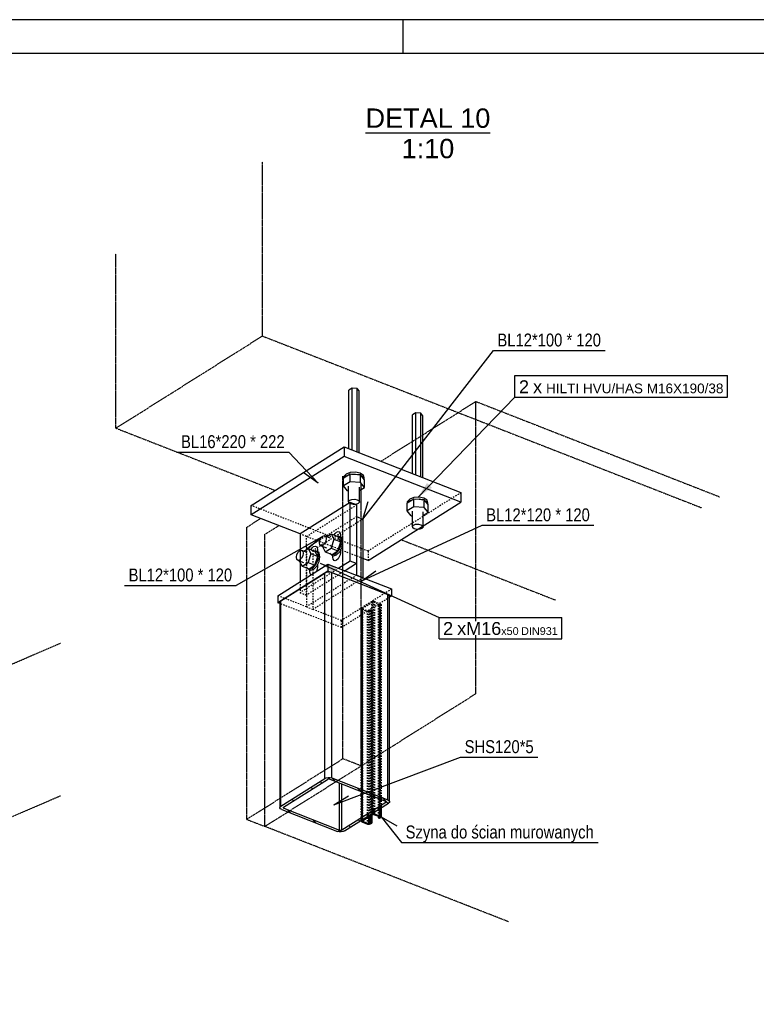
# Model space of a CAD drawing. Header units: millimetres. Extents: x 0 to 5940, y 0 to 2970.
# Tile 10 of 11: x 3273 to 4363, y 1513 to 2970. Entities that reach past the tile are written whole.
import ezdxf

# ---------------------------------------------------------------- set-up
doc = ezdxf.new("R2010")
doc.units = ezdxf.units.MM
doc.linetypes.add('DXK_LINE_DOT2', pattern=[3.9198, 1.9599, -1.9599])
doc.linetypes.add('DXK_LINE_DOT4', pattern=[0.9408, 0.4704, -0.4704])
doc.styles.add('Arial', font='ARIAL.TTF', dxfattribs={"height": 0.2})
doc.styles.add('Arial Narrow', font='ARIALN.TTF', dxfattribs={"height": 0.2})

# ---------------------------------------------------------------- blocks, each defined once
blk = doc.blocks.new('Unknown-2590450-1268')
at = {"color": 7, "linetype": 'Continuous'}
for p, q in [((5940, 2970), (0, 2970)), ((3840, 2920), (3840, 2970)), ((5890, 2920), (50, 2920))]:
    blk.add_line(p, q, dxfattribs=at)
blk = doc.blocks.new('Unknown-2590450-15 - 4374')
at = {"color": 96, "linetype": 'Continuous'}
blk.add_line((3784.4, 2802.5), (3968.9, 2802.5), dxfattribs=at)
at = {"color": 0, "linetype": 'Continuous'}
for points in [[(3968.9, 2810), (3968.9, 2840), (3784.4, 2840), (3784.4, 2810)], [(3915.6, 2765), (3915.6, 2795), (3837.8, 2795), (3837.8, 2765)]]:
    blk.add_wipeout(points, dxfattribs=at)
at = {"color": 7, "linetype": 'Continuous', "style": 'Arial'}
for s, p in [('DETAL 10', (3784.4, 2810)), ('1:10', (3837.8, 2765))]:
    blk.add_text(s, height=28.65, dxfattribs=at).set_placement(p)
blk = doc.blocks.new('Part-2590450-3757 - 3756')
at = {"color": 4, "linetype": 'DXK_LINE_DOT4'}
for p, q in [((2745.2, 2123.6), (3003.7, 2235.2)), ((2288.2, 1926.5), (2595.4, 2059))]:
    blk.add_line(p, q, dxfattribs=at)
at = {"color": 6, "linetype": 'DXK_LINE_DOT4'}
for p, q in [((2617.3, 1738.6), (3332.9, 2047.3)), ((2288.2, 1926.5), (2288.2, 1700.8)), ((2288.2, 1926.5), (2617.3, 1738.6)), ((2617.3, 1512.9), (3332.9, 1821.5)), ((2288.2, 1700.8), (2617.3, 1512.9))]:
    blk.add_line(p, q, dxfattribs=at)
blk = doc.blocks.new('Part-2590450-4726 - 4374')
at = {"linetype": 'Continuous'}
h = blk.add_hatch(dxfattribs=at)
h.set_pattern_fill('', color=8, angle=90, style=0, pattern_type=0)
h.set_pattern_definition([(135, (3734.63, 1847.818), (-45.193, 4e-15), [63.912, 0]), (135, (3734.63, 1870.414), (-45.193, 4e-15), [31.957, -31.955]), (135, (3704.705, 1900.645), (-45.1927, 4e-15), [9.3845, -54.5275])])
h.paths.add_polyline_path([(3817.1, 1815.6), (3734.6, 1847.8), (3732, 1848.5), (3729.1, 1848.6), (3726.3, 1848.1), (3724.1, 1847.2), (3659.1, 1806.3), (3657.8, 1805), (3657.5, 1803.5), (3658.4, 1802.2), (3660.3, 1801.1), (3742.8, 1768.8), (3745.4, 1768.1), (3748.3, 1768), (3751.1, 1768.5), (3753.3, 1769.4), (3818.3, 1810.3), (3819.7, 1811.6), (3819.9, 1813.1), (3819, 1814.5)])
h.paths.add_polyline_path([(3814.9, 1812.3), (3814.4, 1811.9), (3749.4, 1771), (3748.7, 1770.6), (3747.7, 1770.5), (3746.8, 1770.5), (3745.9, 1770.7), (3663.4, 1803), (3662.8, 1803.4), (3662.5, 1803.8), (3662.6, 1804.3), (3663, 1804.7), (3728, 1845.7), (3728.8, 1846), (3729.7, 1846.1), (3730.7, 1846.1), (3731.5, 1845.9), (3814, 1813.6), (3814.6, 1813.2), (3814.9, 1812.8)])
at = {"color": 5, "linetype": 'Continuous'}
for p, q in [((3659.1, 2110.2), (3724.1, 2151.1)), ((3726.3, 2152), (3724.1, 2151.1)), ((3724.1, 1847.2), (3724.1, 2151.1)), ((3729.1, 2152.5), (3726.3, 2152)), ((3732, 2152.3), (3729.1, 2152.5)), ((3734.6, 2151.7), (3732, 2152.3)), ((3734.6, 1847.8), (3734.6, 2151.7)), ((3734.6, 2151.7), (3817.1, 2119.4)), ((3819, 2118.3), (3817.1, 2119.4)), ((3817.1, 1815.6), (3817.1, 2119.4)), ((3819.9, 2116.9), (3819, 2118.3)), ((3819.9, 1813.1), (3819.9, 2116.9)), ((3657.8, 2108.9), (3657.5, 2107.4)), ((3657.5, 2107.4), (3657.5, 1803.5)), ((3659.1, 2110.2), (3657.8, 2108.9)), ((3659.1, 1806.3), (3659.1, 2110.2)), ((3745.9, 1770.7), (3745.9, 1840.3)), ((3749.4, 1771), (3749.4, 1838.9)), ((3814.4, 1811.9), (3814.4, 1813.4)), ((3663.4, 1803), (3663.4, 1805))]:
    blk.add_line(p, q, dxfattribs=at)
at = {"color": 6, "linetype": 'Continuous'}
for p, q in [((3659.1, 1806.3), (3724.1, 1847.2)), ((3663, 1804.7), (3728, 1845.7)), ((3724.1, 1847.2), (3726.3, 1848.1)), ((3726.3, 1848.1), (3729.1, 1848.6)), ((3728.8, 1846), (3728, 1845.7)), ((3729.7, 1846.1), (3728.8, 1846)), ((3729.1, 1848.6), (3732, 1848.5)), ((3730.7, 1846.1), (3729.7, 1846.1)), ((3731.5, 1845.9), (3730.7, 1846.1)), ((3731.5, 1845.9), (3814, 1813.6)), ((3732, 1848.5), (3734.6, 1847.8)), ((3734.6, 1847.8), (3817.1, 1815.6)), ((3749.4, 1771), (3814.4, 1811.9)), ((3753.3, 1769.4), (3818.3, 1810.3)), ((3814.6, 1813.2), (3814, 1813.6)), ((3814.4, 1811.9), (3814.9, 1812.3)), ((3814.9, 1812.8), (3814.6, 1813.2)), ((3814.9, 1812.3), (3814.9, 1812.8)), ((3817.1, 1815.6), (3819, 1814.5)), ((3819.7, 1811.6), (3818.3, 1810.3)), ((3819, 1814.5), (3819.9, 1813.1)), ((3819.9, 1813.1), (3819.7, 1811.6)), ((3657.5, 1803.5), (3657.8, 1805)), ((3658.4, 1802.2), (3657.5, 1803.5)), ((3657.8, 1805), (3659.1, 1806.3)), ((3660.3, 1801.1), (3658.4, 1802.2)), ((3660.3, 1801.1), (3742.8, 1768.8)), ((3662.6, 1804.3), (3662.5, 1803.8)), ((3662.5, 1803.8), (3662.8, 1803.4)), ((3663, 1804.7), (3662.6, 1804.3)), ((3662.8, 1803.4), (3663.4, 1803)), ((3663.4, 1803), (3745.9, 1770.7)), ((3745.4, 1768.1), (3742.8, 1768.8)), ((3748.3, 1768), (3745.4, 1768.1)), ((3745.9, 1770.7), (3746.8, 1770.5)), ((3746.8, 1770.5), (3747.7, 1770.5)), ((3747.7, 1770.5), (3748.7, 1770.6)), ((3751.1, 1768.5), (3748.3, 1768)), ((3748.7, 1770.6), (3749.4, 1771)), ((3753.3, 1769.4), (3751.1, 1768.5))]:
    blk.add_line(p, q, dxfattribs=at)
blk = doc.blocks.new('Part-2590450-4952 - 4374')
at = {"color": 8, "linetype": 'DXK_LINE_DOT2'}
for p, q in [((3696.9, 2187.9), (3771.1, 2234.6)), ((3780.6, 2231), (3706.3, 2184.2)), ((3706.3, 2184.2), (3696.9, 2187.9)), ((3696.9, 2187.9), (3696.9, 2101.1)), ((3706.3, 2184.2), (3706.3, 2097.4)), ((3771.1, 2147.8), (3696.9, 2101.1)), ((3706.3, 2097.4), (3780.6, 2144.1)), ((3696.9, 2101.1), (3706.3, 2097.4))]:
    blk.add_line(p, q, dxfattribs=at)
at = {"color": 5, "linetype": 'Continuous'}
for p, q in [((3771.1, 2234.6), (3780.6, 2231)), ((3771.1, 2234.6), (3771.1, 2147.8)), ((3780.6, 2231), (3780.6, 2144.1)), ((3780.6, 2144.1), (3771.1, 2147.8))]:
    blk.add_line(p, q, dxfattribs=at)
blk = doc.blocks.new('Part-2590450-4936 - 4374')
at = {"color": 5, "linetype": 'Continuous'}
for p, q in [((3615.2, 2251.1), (3752.7, 2337.7)), ((3752.7, 2337.7), (3925.5, 2270.1)), ((3752.7, 2337.7), (3752.7, 2323.8)), ((3752.7, 2323.8), (3615.2, 2237.2)), ((3925.5, 2256.2), (3752.7, 2323.8)), ((3925.5, 2270.1), (3925.5, 2256.2)), ((3615.2, 2237.2), (3615.2, 2251.1)), ((3788, 2169.6), (3925.5, 2256.2)), ((3687.4, 2208.9), (3615.2, 2237.2)), ((3788, 2169.6), (3780.6, 2172.5))]:
    blk.add_line(p, q, dxfattribs=at)
at = {"color": 8, "linetype": 'DXK_LINE_DOT2'}
for p, q in [((3925.5, 2270.1), (3788, 2183.5)), ((3788, 2183.5), (3615.2, 2251.1)), ((3780.6, 2172.5), (3687.4, 2208.9)), ((3788, 2183.5), (3788, 2169.6))]:
    blk.add_line(p, q, dxfattribs=at)
blk = doc.blocks.new('Bolt-2590450-4937 - 4374')
at = {"color": 7, "linetype": 'Continuous'}
for p, q in [((3764.4, 2424.9), (3759.6, 2421.9)), ((3759.6, 2335), (3759.6, 2421.9)), ((3764.4, 2333.1), (3764.4, 2424.9)), ((3772, 2424.3), (3764.4, 2424.9)), ((3772, 2330.1), (3772, 2424.3)), ((3774.9, 2420.8), (3772, 2424.3)), ((3774.9, 2329), (3774.9, 2420.8)), ((3858.6, 2388), (3853.8, 2385)), ((3853.8, 2298.1), (3853.8, 2385)), ((3858.6, 2296.3), (3858.6, 2388)), ((3866.3, 2387.5), (3858.6, 2388)), ((3866.3, 2293.3), (3866.3, 2387.5)), ((3869.1, 2383.9), (3866.3, 2387.5)), ((3869.1, 2292.1), (3869.1, 2383.9)), ((3761.5, 2297.4), (3751.8, 2291.3)), ((3751.8, 2280.1), (3751.8, 2291.3)), ((3755.5, 2297.4), (3752.4, 2293.9)), ((3752.4, 2291.7), (3752.4, 2293.9)), ((3753.2, 2292.2), (3755.5, 2294.8)), ((3761.7, 2299.7), (3755.5, 2297.4)), ((3755.5, 2294.8), (3760.1, 2296.6)), ((3761.5, 2286.1), (3761.5, 2297.4)), ((3776.9, 2296.3), (3761.5, 2297.4)), ((3769.4, 2300.2), (3761.7, 2299.7)), ((3763.6, 2297.3), (3769.4, 2297.6)), ((3776.5, 2298.7), (3769.4, 2300.2)), ((3769.4, 2297.6), (3774.7, 2296.5)), ((3781.2, 2295.6), (3776.5, 2298.7)), ((3776.9, 2285), (3776.9, 2296.3)), ((3782.7, 2289.1), (3776.9, 2296.3)), ((3777.7, 2295.3), (3781.2, 2293)), ((3782.1, 2291.8), (3781.2, 2295.6)), ((3781.2, 2293), (3781.9, 2290.1)), ((3782.1, 2289.8), (3782.1, 2291.8)), ((3782.7, 2277.8), (3782.7, 2289.1)), ((3761.5, 2286.1), (3751.8, 2280.1)), ((3757.6, 2272.9), (3751.8, 2280.1)), ((3759.3, 2256.9), (3759.3, 2279.5)), ((3776.9, 2285), (3761.5, 2286.1)), ((3775.2, 2255.8), (3775.2, 2278.4)), ((3775.2, 2273.1), (3782.7, 2277.8)), ((3782.7, 2277.8), (3776.9, 2285)), ((3757.6, 2272.9), (3759.3, 2272.7)), ((3759.3, 2256.9), (3761, 2258.8)), ((3761, 2258.8), (3764.3, 2260.1)), ((3764.3, 2260.1), (3768.4, 2260.3)), ((3768.4, 2260.3), (3772.2, 2259.5)), ((3772.2, 2259.5), (3774.7, 2257.8)), ((3855.7, 2260.5), (3846.1, 2254.5)), ((3849.7, 2260.6), (3846.6, 2257)), ((3855.9, 2262.9), (3849.7, 2260.6)), ((3849.7, 2258), (3854.4, 2259.7)), ((3855.7, 2249.3), (3855.7, 2260.5)), ((3871.1, 2259.4), (3855.7, 2260.5)), ((3863.6, 2263.3), (3855.9, 2262.9)), ((3857.9, 2260.4), (3863.6, 2260.7)), ((3870.8, 2261.8), (3863.6, 2263.3)), ((3863.6, 2260.7), (3869, 2259.6)), ((3875.4, 2258.7), (3870.8, 2261.8)), ((3871.1, 2248.2), (3871.1, 2259.4)), ((3876.9, 2252.3), (3871.1, 2259.4)), ((3876.3, 2254.9), (3875.4, 2258.7)), ((3759.8, 2254.9), (3759.3, 2256.9)), ((3762.3, 2253.3), (3759.8, 2254.9)), ((3766.1, 2252.4), (3762.3, 2253.3)), ((3770.2, 2252.7), (3766.1, 2252.4)), ((3773.5, 2253.9), (3770.2, 2252.7)), ((3775.2, 2255.8), (3773.5, 2253.9)), ((3774.7, 2257.8), (3775.2, 2255.8)), ((3846.1, 2243.2), (3846.1, 2254.5)), ((3855.7, 2249.3), (3846.1, 2243.2)), ((3846.6, 2254.8), (3846.6, 2257)), ((3847.4, 2255.3), (3849.7, 2258)), ((3871.1, 2248.2), (3855.7, 2249.3)), ((3876.9, 2241), (3871.1, 2248.2)), ((3872, 2258.4), (3875.4, 2256.1)), ((3875.4, 2256.1), (3876.1, 2253.3)), ((3876.3, 2253), (3876.3, 2254.9)), ((3876.9, 2241), (3876.9, 2252.3)), ((3851.8, 2236), (3846.1, 2243.2)), ((3851.8, 2236), (3853.6, 2235.9)), ((3853.6, 2220.1), (3853.6, 2242.6)), ((3869.4, 2218.9), (3869.4, 2241.5)), ((3869.4, 2236.2), (3876.9, 2241)), ((3853.6, 2220.1), (3855.2, 2222)), ((3854.1, 2218), (3853.6, 2220.1)), ((3856.5, 2216.4), (3854.1, 2218)), ((3855.2, 2222), (3858.5, 2223.2)), ((3860.3, 2215.6), (3856.5, 2216.4)), ((3858.5, 2223.2), (3862.6, 2223.4)), ((3864.5, 2215.8), (3860.3, 2215.6)), ((3862.6, 2223.4), (3866.4, 2222.6)), ((3867.8, 2217), (3864.5, 2215.8)), ((3866.4, 2222.6), (3868.9, 2221)), ((3869.4, 2218.9), (3867.8, 2217)), ((3868.9, 2221), (3869.4, 2218.9))]:
    blk.add_line(p, q, dxfattribs=at)
blk = doc.blocks.new('Part-2590450-4947 - 4374')
at = {"color": 5, "linetype": 'Continuous'}
for p, q in [((3761.7, 2255.7), (3687.4, 2208.9)), ((3771.1, 2252), (3761.7, 2255.7)), ((3761.7, 2168.9), (3761.7, 2255.7)), ((3771.1, 2252), (3771.1, 2165.2)), ((3687.4, 2208.9), (3687.4, 2138.4)), ((3761.7, 2168.9), (3744.7, 2158.2)), ((3771.1, 2165.2), (3754.1, 2154.5)), ((3771.1, 2165.2), (3761.7, 2168.9))]:
    blk.add_line(p, q, dxfattribs=at)
at = {"color": 8, "linetype": 'DXK_LINE_DOT2'}
for p, q in [((3696.9, 2205.2), (3771.1, 2252)), ((3696.9, 2118.4), (3696.9, 2205.2)), ((3744.7, 2158.2), (3687.4, 2122.1)), ((3754.1, 2154.5), (3696.9, 2118.4)), ((3687.4, 2138.4), (3687.4, 2122.1)), ((3687.4, 2122.1), (3696.9, 2118.4))]:
    blk.add_line(p, q, dxfattribs=at)
blk = doc.blocks.new('Part-2590450-4957 - 4374')
at = {"color": 5, "linetype": 'Continuous'}
for p, q in [((3654.5, 2117.6), (3728.7, 2164.4)), ((3728.7, 2164.4), (3823, 2127.5)), ((3728.7, 2164.4), (3728.7, 2154)), ((3728.7, 2154), (3654.5, 2107.2)), ((3823, 2117.1), (3728.7, 2154)), ((3823, 2127.5), (3823, 2117.1)), ((3654.5, 2117.6), (3654.5, 2107.2)), ((3823, 2117.1), (3819.9, 2115.2)), ((3657.5, 2106), (3654.5, 2107.2))]:
    blk.add_line(p, q, dxfattribs=at)
at = {"color": 8, "linetype": 'DXK_LINE_DOT2'}
for p, q in [((3823, 2127.5), (3748.7, 2080.8)), ((3696.9, 2101.1), (3654.5, 2117.6)), ((3819.9, 2115.2), (3748.7, 2070.4)), ((3748.7, 2070.4), (3657.5, 2106)), ((3748.7, 2080.8), (3706.3, 2097.4)), ((3748.7, 2070.4), (3748.7, 2080.8))]:
    blk.add_line(p, q, dxfattribs=at)
blk = doc.blocks.new('Bolt-2590450-4958 - 4374')
at = {"color": 7, "linetype": 'Continuous'}
for p, q in [((3716.9, 2199.7), (3718.7, 2203.4)), ((3718.7, 2203.4), (3721.2, 2205.9)), ((3721.2, 2205.9), (3723.7, 2206.5)), ((3723.7, 2206.5), (3725.5, 2205.1)), ((3723.7, 2206.5), (3731.5, 2203.4)), ((3725.5, 2205.1), (3726.1, 2202)), ((3726.1, 2202), (3725.5, 2198.1)), ((3727.2, 2205.1), (3733.3, 2209)), ((3733.3, 2209), (3737.6, 2201.2)), ((3733.3, 2209), (3743.5, 2205)), ((3737.6, 2201.2), (3733.3, 2188.1)), ((3737.6, 2201.2), (3747.8, 2197.3)), ((3737.8, 2207.2), (3739.5, 2209.8)), ((3739.5, 2209.8), (3741.6, 2211.8)), ((3741.6, 2211.8), (3743.7, 2212.5)), ((3742, 2205.6), (3743.9, 2206.1)), ((3747.8, 2197.3), (3743.5, 2205)), ((3743.7, 2212.5), (3745.5, 2212)), ((3743.9, 2206.1), (3747.3, 2203.4)), ((3743.9, 2206.1), (3746.2, 2205.1)), ((3745.5, 2212), (3746.8, 2210.2)), ((3749.6, 2202.5), (3746.2, 2205.1)), ((3746.8, 2210.2), (3747.2, 2207.5)), ((3747.2, 2207.5), (3747.2, 2204.4)), ((3747.3, 2203.4), (3748.5, 2197.7)), ((3750.9, 2196.8), (3749.6, 2202.5)), ((3693.2, 2183.7), (3699.3, 2187.5)), ((3699.3, 2187.5), (3703.6, 2179.8)), ((3699.3, 2187.5), (3709.5, 2183.5)), ((3703.8, 2185.8), (3705.4, 2188.4)), ((3705.4, 2188.4), (3707.6, 2190.3)), ((3707.6, 2190.3), (3709.7, 2191.1)), ((3709.7, 2191.1), (3711.5, 2190.5)), ((3711.5, 2190.5), (3712.7, 2188.8)), ((3712.7, 2188.8), (3713.1, 2186)), ((3713.1, 2186), (3713.1, 2183)), ((3716.2, 2195.8), (3716.9, 2199.7)), ((3716.9, 2192.7), (3716.2, 2195.8)), ((3718.7, 2191.3), (3716.9, 2192.7)), ((3721.2, 2192), (3718.7, 2191.3)), ((3718.7, 2191.3), (3726.6, 2188.3)), ((3720.5, 2190.4), (3720.5, 2190.6)), ((3720.5, 2190.4), (3724.8, 2182.7)), ((3723.7, 2194.5), (3721.2, 2192)), ((3725.5, 2198.1), (3723.7, 2194.5)), ((3724.8, 2182.7), (3733.3, 2188.1)), ((3733.3, 2188.1), (3743.5, 2184.1)), ((3743.5, 2184.1), (3747.8, 2197.3)), ((3747.3, 2190.4), (3743.9, 2183.5)), ((3746.2, 2182.6), (3749.6, 2189.5)), ((3748.5, 2197.7), (3747.3, 2190.4)), ((3749.6, 2189.5), (3750.9, 2196.8)), ((3682.2, 2174.4), (3682.8, 2178.3)), ((3682.8, 2171.3), (3682.2, 2174.4)), ((3682.8, 2178.3), (3684.7, 2181.9)), ((3684.7, 2169.9), (3682.8, 2171.3)), ((3684.7, 2181.9), (3687.1, 2184.4)), ((3687.1, 2184.4), (3689.6, 2185.1)), ((3689.6, 2173), (3687.1, 2170.5)), ((3689.6, 2185.1), (3691.4, 2183.7)), ((3689.6, 2185.1), (3697.5, 2182)), ((3691.4, 2176.7), (3689.6, 2173)), ((3691.4, 2183.7), (3692.1, 2180.6)), ((3692.1, 2180.6), (3691.4, 2176.7)), ((3703.6, 2179.8), (3699.3, 2166.7)), ((3703.6, 2179.8), (3713.8, 2175.8)), ((3707.9, 2184.1), (3709.8, 2184.6)), ((3713.8, 2175.8), (3709.5, 2183.5)), ((3709.5, 2162.7), (3713.8, 2175.8)), ((3709.8, 2184.6), (3713.2, 2182)), ((3709.8, 2184.6), (3712.2, 2183.7)), ((3715.6, 2181.1), (3712.2, 2183.7)), ((3713.2, 2182), (3714.5, 2176.3)), ((3714.5, 2176.3), (3713.2, 2169)), ((3716.8, 2175.3), (3715.6, 2181.1)), ((3715.6, 2168.1), (3716.8, 2175.3)), ((3724.8, 2182.7), (3735, 2178.7)), ((3734.6, 2177.7), (3731.4, 2180.1)), ((3739.2, 2178.8), (3734.6, 2177.7)), ((3734.6, 2177.7), (3737, 2176.7)), ((3735, 2178.7), (3743.5, 2184.1)), ((3736, 2174.4), (3736, 2177.1)), ((3736.5, 2171.7), (3736, 2174.4)), ((3737.7, 2169.9), (3736.5, 2171.7)), ((3737, 2176.7), (3741.6, 2177.9)), ((3743.9, 2183.5), (3739.2, 2178.8)), ((3741.6, 2177.9), (3746.2, 2182.6)), ((3743.7, 2172), (3741.6, 2170.1)), ((3745.5, 2174.9), (3743.7, 2172)), ((3746.8, 2178.2), (3745.5, 2174.9)), ((3747.2, 2181.4), (3746.8, 2178.2)), ((3747.2, 2184.5), (3747.2, 2181.4)), ((3687.1, 2170.5), (3684.7, 2169.9)), ((3684.7, 2169.9), (3692.5, 2166.8)), ((3686.4, 2169), (3686.5, 2169.2)), ((3686.4, 2169), (3690.7, 2161.3)), ((3690.7, 2161.3), (3699.3, 2166.7)), ((3690.7, 2161.3), (3700.9, 2157.3)), ((3700.6, 2156.2), (3697.4, 2158.7)), ((3699.3, 2166.7), (3709.5, 2162.7)), ((3705.2, 2157.4), (3700.6, 2156.2)), ((3700.9, 2157.3), (3709.5, 2162.7)), ((3709.8, 2162.1), (3705.2, 2157.4)), ((3707.6, 2156.5), (3712.2, 2161.1)), ((3713.2, 2169), (3709.8, 2162.1)), ((3712.7, 2156.7), (3711.6, 2153.6)), ((3712.2, 2161.1), (3715.6, 2168.1)), ((3713.1, 2160), (3712.7, 2156.7)), ((3713.1, 2163), (3713.1, 2160)), ((3739.5, 2169.4), (3737.7, 2169.9)), ((3741.6, 2170.1), (3739.5, 2169.4)), ((3700.6, 2156.2), (3702.9, 2155.3)), ((3702, 2153), (3702, 2155.7)), ((3702.4, 2150.2), (3702, 2153)), ((3703.6, 2148.6), (3702.4, 2150.2)), ((3702.9, 2155.3), (3707.6, 2156.5))]:
    blk.add_line(p, q, dxfattribs=at)
blk = doc.blocks.new('Part-2590450-4963 - 4374')
at = {"linetype": 'Continuous'}
h = blk.add_hatch(dxfattribs=at)
h.set_pattern_fill('', color=8, angle=90, style=0, pattern_type=0)
h.set_pattern_definition([(135, (3797.4796, 1794.7985), (-11.2982, 9e-16), [15.978, 0]), (135, (3797.4796, 1800.4476), (-11.2982, 9e-16), [7.9892, -7.9888]), (135, (3789.998, 1808.005), (-11.2982, 9e-16), [2.3461, -13.632])])
h.paths.add_polyline_path([(3806.1, 1791.4), (3797.5, 1794.8), (3795.8, 1795.1), (3794.7, 1795.1), (3793.3, 1794.6), (3778.4, 1785.2), (3777.8, 1784.4), (3777.9, 1783.8), (3778.9, 1783.1), (3787.5, 1779.7), (3789.2, 1779.4), (3790.3, 1779.5), (3791.8, 1780), (3793.6, 1781.1), (3792, 1781.8), (3790.2, 1780.6), (3789.7, 1780.4), (3789.3, 1780.4), (3788.8, 1780.5), (3780.1, 1783.9), (3779.8, 1784.1), (3779.8, 1784.3), (3780, 1784.6), (3794.8, 1793.9), (3795.3, 1794.1), (3795.7, 1794.1), (3796.2, 1794), (3804.9, 1790.6), (3805.2, 1790.4), (3805.3, 1790.2), (3805, 1789.9), (3803.2, 1788.8), (3804.8, 1788.2), (3806.6, 1789.3), (3807.3, 1790.2), (3807.1, 1790.7)])
at = {"color": 8, "linetype": 'DXK_LINE_DOT2'}
for p, q in [((3777.8, 2098.7), (3778.4, 2099.5)), ((3777.8, 1784.8), (3777.8, 2098.7)), ((3777.9, 2098.1), (3777.8, 2098.7)), ((3778.4, 2099.5), (3793.3, 2108.8)), ((3778.4, 2099.5), (3778.4, 1785.2)), ((3780, 2098.9), (3779.8, 2098.6)), ((3779.8, 2098.6), (3779.8, 1784.3)), ((3779.8, 2098.6), (3779.8, 2098.4)), ((3779.8, 2098.4), (3780.1, 2098.2)), ((3780, 2098.9), (3794.8, 2108.2)), ((3780, 1784.6), (3780, 2098.9)), ((3793.3, 2108.8), (3794.7, 2109.3)), ((3793.3, 2108.8), (3793.3, 1794.6)), ((3794.7, 2109.3), (3795.8, 2109.4)), ((3795.3, 2108.4), (3794.8, 2108.2)), ((3794.8, 2108.2), (3794.8, 1793.9)), ((3795.7, 2108.4), (3795.3, 2108.4)), ((3796.2, 2108.3), (3795.7, 2108.4)), ((3795.8, 2109.4), (3797.5, 2109.1)), ((3796.2, 1794), (3796.2, 2108.3)), ((3796.2, 2108.3), (3804.9, 2104.9)), ((3797.5, 2109.1), (3806.1, 2105.7)), ((3797.5, 2109.1), (3797.5, 1797.2)), ((3805, 2104.2), (3803.2, 2103.1)), ((3804.8, 2102.4), (3803.2, 2103.1)), ((3803.2, 2103.1), (3803.2, 1791.3)), ((3806.6, 2103.6), (3804.8, 2102.4)), ((3804.8, 1788.2), (3804.8, 2102.4)), ((3804.9, 2104.9), (3804.9, 1790.6)), ((3805.2, 2104.7), (3804.9, 2104.9)), ((3805, 2104.2), (3805.3, 2104.5)), ((3805, 1790.5), (3805, 2104.2)), ((3805.3, 2104.5), (3805.2, 2104.7)), ((3805.3, 2104.5), (3805.3, 1790.2)), ((3806.1, 2105.7), (3806.1, 1802.6)), ((3806.1, 2105.7), (3807.1, 2105)), ((3807.3, 2104.4), (3806.6, 2103.6)), ((3806.6, 1789.3), (3806.6, 2103.6)), ((3807.1, 2105), (3807.3, 2104.4)), ((3807.3, 2104.4), (3807.3, 1803.4)), ((3778.9, 2097.4), (3777.9, 2098.1)), ((3778.9, 2097.4), (3787.5, 2094)), ((3778.9, 1783.1), (3778.9, 2097.4)), ((3780.1, 2098.2), (3788.8, 2094.8)), ((3780.1, 1784.7), (3780.1, 2098.2)), ((3787.5, 1779.7), (3787.5, 2094)), ((3789.2, 2093.7), (3787.5, 2094)), ((3788.8, 2094.8), (3788.8, 1790.1)), ((3788.8, 2094.8), (3789.3, 2094.7)), ((3790.3, 2093.8), (3789.2, 2093.7)), ((3789.3, 2094.7), (3789.7, 2094.7)), ((3789.7, 2094.7), (3790.2, 2094.9)), ((3792, 2096), (3790.2, 2094.9)), ((3790.2, 2094.9), (3790.2, 1791)), ((3791.8, 2094.3), (3790.3, 2093.8)), ((3791.8, 2094.3), (3793.6, 2095.4)), ((3791.8, 1780), (3791.8, 2094.3)), ((3793.6, 2095.4), (3792, 2096)), ((3792, 2096), (3792, 1792.2)), ((3793.6, 2095.4), (3793.6, 1793.2))]:
    blk.add_line(p, q, dxfattribs=at)
at = {"color": 6, "linetype": 'Continuous'}
for p, q in [((3778.4, 1785.2), (3793.3, 1794.6)), ((3780, 1784.6), (3794.8, 1793.9)), ((3794.7, 1795.1), (3793.3, 1794.6)), ((3795.8, 1795.1), (3794.7, 1795.1)), ((3794.8, 1793.9), (3795.3, 1794.1)), ((3795.3, 1794.1), (3795.7, 1794.1)), ((3795.7, 1794.1), (3796.2, 1794)), ((3797.5, 1794.8), (3795.8, 1795.1)), ((3796.2, 1794), (3804.9, 1790.6)), ((3797.5, 1794.8), (3806.1, 1791.4)), ((3778.4, 1785.2), (3777.8, 1784.4)), ((3777.8, 1784.4), (3777.9, 1783.8)), ((3777.9, 1783.8), (3778.9, 1783.1)), ((3778.9, 1783.1), (3787.5, 1779.7)), ((3779.8, 1784.3), (3780, 1784.6)), ((3779.8, 1784.1), (3779.8, 1784.3)), ((3780.1, 1783.9), (3779.8, 1784.1)), ((3780.1, 1783.9), (3788.8, 1780.5)), ((3787.5, 1779.7), (3789.2, 1779.4)), ((3789.3, 1780.4), (3788.8, 1780.5)), ((3789.2, 1779.4), (3790.3, 1779.5)), ((3789.7, 1780.4), (3789.3, 1780.4)), ((3790.2, 1780.6), (3789.7, 1780.4)), ((3792, 1781.8), (3790.2, 1780.6)), ((3790.3, 1779.5), (3791.8, 1780)), ((3791.8, 1780), (3793.6, 1781.1)), ((3793.6, 1781.1), (3792, 1781.8)), ((3803.2, 1788.8), (3805, 1789.9)), ((3803.2, 1788.8), (3804.8, 1788.2)), ((3804.8, 1788.2), (3806.6, 1789.3)), ((3804.9, 1790.6), (3805.2, 1790.4)), ((3805.3, 1790.2), (3805, 1789.9)), ((3805.2, 1790.4), (3805.3, 1790.2)), ((3807.1, 1790.7), (3806.1, 1791.4)), ((3806.6, 1789.3), (3807.3, 1790.2)), ((3807.3, 1790.2), (3807.1, 1790.7))]:
    blk.add_line(p, q, dxfattribs=at)
at = {"color": 5, "linetype": 'Continuous'}
for p, q in [((3793.6, 1793.2), (3793.6, 1781.1)), ((3797.5, 1797.2), (3797.5, 1794.8)), ((3806.1, 1802.6), (3806.1, 1791.4)), ((3807.3, 1803.4), (3807.3, 1790.2)), ((3777.8, 1784.4), (3777.8, 1784.8)), ((3780.1, 1783.9), (3780.1, 1784.7)), ((3788.8, 1790.1), (3788.8, 1780.5)), ((3790.2, 1791), (3790.2, 1780.6)), ((3792, 1792.2), (3792, 1781.8)), ((3803.2, 1791.3), (3803.2, 1788.8)), ((3805, 1789.9), (3805, 1790.5))]:
    blk.add_line(p, q, dxfattribs=at)
blk = doc.blocks.new('Part-2590450-4966 - 4374')
at = {"color": 6, "linetype": 'DXK_LINE_DOT4'}
for p, q in [((3631.7, 2501.9), (3631.7, 2759.8)), ((3415, 2365.5), (3415, 2623.4)), ((3415, 2365.5), (3631.7, 2501.9))]:
    blk.add_line(p, q, dxfattribs=at)
at = {"color": 4, "linetype": 'DXK_LINE_DOT4'}
for p, q in [((3631.7, 2501.9), (4281.9, 2247.6)), ((3415, 2365.5), (3650.6, 2273.4)), ((3837, 2200.5), (4065.2, 2111.2))]:
    blk.add_line(p, q, dxfattribs=at)
blk = doc.blocks.new('Part-2590450-4967 - 4374')
at = {"color": 4, "linetype": 'DXK_LINE_DOT4'}
for p, q in [((3751, 1876.2), (3751, 2294.6)), ((3777.7, 1865.7), (3777.7, 2284.2)), ((3608.6, 2218.9), (3629.1, 2231.8)), ((3608.6, 1786.5), (3608.6, 2218.9))]:
    blk.add_line(p, q, dxfattribs=at)
at = {"color": 6, "linetype": 'DXK_LINE_DOT4'}
for p, q in [((3751, 1876.2), (3608.6, 1786.5)), ((3635.3, 1776.1), (3777.7, 1865.7)), ((3777.7, 1865.7), (3751, 1876.2)), ((3608.6, 1786.5), (3635.3, 1776.1))]:
    blk.add_line(p, q, dxfattribs=at)
blk = doc.blocks.new('Part-2590450-4968 - 4374')
at = {"color": 4, "linetype": 'DXK_LINE_DOT4'}
for p, q in [((3806.9, 2316.5), (3947.6, 2405)), ((3635.3, 2208.5), (3655.8, 2221.3)), ((3635.3, 1776.1), (3635.3, 2208.5))]:
    blk.add_line(p, q, dxfattribs=at)
at = {"color": 6, "linetype": 'DXK_LINE_DOT4'}
for p, q in [((3947.6, 1972.6), (3947.6, 2405)), ((3947.6, 2405), (4308, 2264)), ((3777.7, 1865.7), (3947.6, 1972.6)), ((3995.7, 1635.1), (3635.3, 1776.1))]:
    blk.add_line(p, q, dxfattribs=at)
blk = doc.blocks.new('Mark-2590450-5122 - 4374')
at = {"color": 7, "linetype": 'Continuous'}
blk.add_line((3719, 2204), (3699.7, 2187.3), dxfattribs=at)
at = {"color": 0}
blk.add_wipeout([(3530, 2138.7), (3530, 2158.7), (3433.8, 2158.7), (3433.8, 2138.7)], dxfattribs=at)
blk.add_wipeout([(3530, 2138.7), (3530, 2158.7), (3433.8, 2158.7), (3433.8, 2138.7)], dxfattribs=at)
blk.add_wipeout([(3544.5, 2138.7), (3544.5, 2158.7), (3536, 2158.7), (3536, 2138.7)], dxfattribs=at)
blk.add_wipeout([(3544.5, 2138.7), (3544.5, 2158.7), (3536, 2158.7), (3536, 2138.7)], dxfattribs=at)
blk.add_wipeout([(3587.1, 2138.7), (3587.1, 2158.7), (3550.5, 2158.7), (3550.5, 2138.7)], dxfattribs=at)
blk.add_wipeout([(3587.1, 2138.7), (3587.1, 2158.7), (3550.5, 2158.7), (3550.5, 2138.7)], dxfattribs=at)
at = {"color": 7, "linetype": 'Continuous'}
for p in [(3719, 2204), (3427.8, 2132.7)]:
    blk.add_line(p, (3593.1, 2132.7), dxfattribs=at)
at = {"color": 7, "style": 'Arial Narrow'}
for s, height, p in [('BL12*100', 19.09, (3433.8, 2138.7)), ('*', 19.1, (3536, 2138.7)), ('120', 19.09, (3550.5, 2138.7))]:
    blk.add_text(s, height=height, dxfattribs=at).set_placement(p)
blk = doc.blocks.new('Mark-2590450-4978 - 4374')
at = {"linetype": 'Continuous'}
blk.add_hatch(color=7, dxfattribs=at).paths.add_polyline_path([(3882.5, 2277.4), (3861.5, 2262.9), (3875.3, 2284.3)])
at = {"color": 0}
blk.add_wipeout([(4026.2, 2417.2), (4026.2, 2437.2), (4011.4, 2437.2), (4011.4, 2417.2)], dxfattribs=at)
blk.add_wipeout([(4026.2, 2417.2), (4026.2, 2437.2), (4011.4, 2437.2), (4011.4, 2417.2)], dxfattribs=at)
at = {"color": 7, "linetype": 'Continuous'}
for p, q in [((4005.4, 2411.2), (4005.4, 2443.2)), ((3861.5, 2262.9), (4005.4, 2411.2))]:
    blk.add_line(p, q, dxfattribs=at)
at = {"color": 96, "style": 'Arial'}
blk.add_text('2', height=19.1, dxfattribs=at).set_placement((4011.4, 2417.2))
at = {"color": 0}
blk.add_wipeout([(4045.5, 2417.2), (4045.5, 2437.2), (4032.2, 2437.2), (4032.2, 2417.2)], dxfattribs=at)
blk.add_wipeout([(4045.5, 2417.2), (4045.5, 2437.2), (4032.2, 2437.2), (4032.2, 2417.2)], dxfattribs=at)
at = {"color": 7, "linetype": 'Continuous'}
blk.add_line((4005.4, 2443.2), (4319.8, 2443.2), dxfattribs=at)
at = {"color": 0}
blk.add_wipeout([(4313.8, 2417.2), (4313.8, 2432.2), (4051.5, 2432.2), (4051.5, 2417.2)], dxfattribs=at)
blk.add_wipeout([(4313.8, 2417.2), (4313.8, 2432.2), (4051.5, 2432.2), (4051.5, 2417.2)], dxfattribs=at)
at = {"color": 7, "linetype": 'Continuous'}
for p, q in [((4319.8, 2411.2), (4319.8, 2443.2)), ((4005.4, 2411.2), (4319.8, 2411.2))]:
    blk.add_line(p, q, dxfattribs=at)
at = {"color": 96, "style": 'Arial'}
for s, height, p in [('x', 19.1, (4032.2, 2417.2)), ('HILTI HVU/', 14.33, (4051.5, 2417.2)), ('HAS M16X190/38', 14.326, (4153.7, 2417.2))]:
    blk.add_text(s, height=height, dxfattribs=at).set_placement(p)
blk = doc.blocks.new('Mark-2590450-4983 - 4374')
at = {"linetype": 'Continuous'}
blk.add_hatch(color=7, dxfattribs=at).paths.add_polyline_path([(3737.6, 2150.9), (3717, 2165.8), (3741.8, 2160)])
at = {"color": 0}
blk.add_wipeout([(3913.9, 2059.5), (3913.9, 2079.5), (3899.1, 2079.5), (3899.1, 2059.5)], dxfattribs=at)
blk.add_wipeout([(3913.9, 2059.5), (3913.9, 2079.5), (3899.1, 2079.5), (3899.1, 2059.5)], dxfattribs=at)
at = {"color": 7, "linetype": 'Continuous'}
for p in [(3717, 2165.8), (3893.1, 2053.5)]:
    blk.add_line(p, (3893.1, 2085.5), dxfattribs=at)
at = {"color": 96, "style": 'Arial'}
blk.add_text('2', height=19.1, dxfattribs=at).set_placement((3899.1, 2059.5))
at = {"color": 0}
blk.add_wipeout([(3955.5, 2059.5), (3955.5, 2079.5), (3919.9, 2079.5), (3919.9, 2059.5)], dxfattribs=at)
blk.add_wipeout([(3955.5, 2059.5), (3955.5, 2079.5), (3919.9, 2079.5), (3919.9, 2059.5)], dxfattribs=at)
blk.add_wipeout([(3985.1, 2059.5), (3985.1, 2079.5), (3955.5, 2079.5), (3955.5, 2059.5)], dxfattribs=at)
blk.add_wipeout([(3985.1, 2059.5), (3985.1, 2079.5), (3955.5, 2079.5), (3955.5, 2059.5)], dxfattribs=at)
at = {"color": 7, "linetype": 'Continuous'}
blk.add_line((3893.1, 2085.5), (4074.8, 2085.5), dxfattribs=at)
at = {"color": 96, "style": 'Arial'}
blk.add_text('xM', height=19.1, dxfattribs=at).set_placement((3919.9, 2059.5))
at = {"color": 0}
blk.add_wipeout([(3993.1, 2059.5), (3993.1, 2071.5), (3985.1, 2071.5), (3985.1, 2059.5)], dxfattribs=at)
blk.add_wipeout([(3993.1, 2059.5), (3993.1, 2071.5), (3985.1, 2071.5), (3985.1, 2059.5)], dxfattribs=at)
at = {"color": 96, "style": 'Arial'}
blk.add_text('16', height=19.1, dxfattribs=at).set_placement((3955.5, 2059.5))
at = {"color": 0}
blk.add_wipeout([(4010.9, 2059.5), (4010.9, 2071.5), (3993.1, 2071.5), (3993.1, 2059.5)], dxfattribs=at)
blk.add_wipeout([(4010.9, 2059.5), (4010.9, 2071.5), (3993.1, 2071.5), (3993.1, 2059.5)], dxfattribs=at)
at = {"color": 96, "style": 'Arial'}
blk.add_text('x', height=11.5, dxfattribs=at).set_placement((3985.1, 2059.5))
at = {"color": 0}
blk.add_wipeout([(4042.1, 2059.5), (4042.1, 2071.5), (4014.5, 2071.5), (4014.5, 2059.5)], dxfattribs=at)
blk.add_wipeout([(4042.1, 2059.5), (4042.1, 2071.5), (4014.5, 2071.5), (4014.5, 2059.5)], dxfattribs=at)
at = {"color": 96, "style": 'Arial'}
blk.add_text('50', height=11.46, dxfattribs=at).set_placement((3993.1, 2059.5))
at = {"color": 0}
blk.add_wipeout([(4068.8, 2059.5), (4068.8, 2071.5), (4042.1, 2071.5), (4042.1, 2059.5)], dxfattribs=at)
blk.add_wipeout([(4068.8, 2059.5), (4068.8, 2071.5), (4042.1, 2071.5), (4042.1, 2059.5)], dxfattribs=at)
at = {"color": 7, "linetype": 'Continuous'}
for p, q in [((4074.8, 2053.5), (4074.8, 2085.5)), ((3893.1, 2053.5), (4074.8, 2053.5))]:
    blk.add_line(p, q, dxfattribs=at)
at = {"color": 96, "style": 'Arial'}
for s, p in [('DIN', (4014.5, 2059.5)), ('931', (4042.1, 2059.5))]:
    blk.add_text(s, height=11.46, dxfattribs=at).set_placement(p)
blk = doc.blocks.new('Mark-2590450-5116 - 4374')
at = {"color": 7, "linetype": 'Continuous'}
blk.add_line((3737.4, 1807.9), (3759.1, 1821.4), dxfattribs=at)
at = {"color": 0}
blk.add_wipeout([(4033.3, 1884.6), (4033.3, 1904.6), (3931, 1904.6), (3931, 1884.6)], dxfattribs=at)
blk.add_wipeout([(4033.3, 1884.6), (4033.3, 1904.6), (3931, 1904.6), (3931, 1884.6)], dxfattribs=at)
at = {"color": 7, "linetype": 'Continuous'}
for p, q in [((3737.4, 1807.9), (3925, 1878.6)), ((3925, 1878.6), (4039.3, 1878.6))]:
    blk.add_line(p, q, dxfattribs=at)
at = {"color": 7, "style": 'Arial Narrow'}
blk.add_text('SHS120*5', height=19.09, dxfattribs=at).set_placement((3931, 1884.6))
blk = doc.blocks.new('Mark-2590450-5119 - 4374')
at = {"color": 7, "linetype": 'Continuous'}
blk.add_line((3714.2, 2284), (3693.4, 2298.7), dxfattribs=at)
at = {"color": 0}
blk.add_wipeout([(3607.6, 2336), (3607.6, 2356), (3511.4, 2356), (3511.4, 2336)], dxfattribs=at)
blk.add_wipeout([(3607.6, 2336), (3607.6, 2356), (3511.4, 2356), (3511.4, 2336)], dxfattribs=at)
blk.add_wipeout([(3622.1, 2336), (3622.1, 2356), (3613.6, 2356), (3613.6, 2336)], dxfattribs=at)
blk.add_wipeout([(3622.1, 2336), (3622.1, 2356), (3613.6, 2356), (3613.6, 2336)], dxfattribs=at)
blk.add_wipeout([(3664.7, 2336), (3664.7, 2356), (3628.1, 2356), (3628.1, 2336)], dxfattribs=at)
blk.add_wipeout([(3664.7, 2336), (3664.7, 2356), (3628.1, 2356), (3628.1, 2336)], dxfattribs=at)
at = {"color": 7, "linetype": 'Continuous'}
for p in [(3505.4, 2330), (3714.2, 2284)]:
    blk.add_line(p, (3670.7, 2330), dxfattribs=at)
at = {"color": 7, "style": 'Arial Narrow'}
for s, height, p in [('BL16*220', 19.09, (3511.4, 2336)), ('*', 19.1, (3613.6, 2336)), ('222', 19.09, (3628.1, 2336))]:
    blk.add_text(s, height=height, dxfattribs=at).set_placement(p)
blk = doc.blocks.new('Mark-2590450-5128 - 4374')
at = {"color": 7, "linetype": 'Continuous'}
blk.add_line((3778.8, 2139.6), (3799.4, 2154.6), dxfattribs=at)
at = {"color": 0}
blk.add_wipeout([(4059.2, 2227.7), (4059.2, 2247.7), (3962.9, 2247.7), (3962.9, 2227.7)], dxfattribs=at)
blk.add_wipeout([(4059.2, 2227.7), (4059.2, 2247.7), (3962.9, 2247.7), (3962.9, 2227.7)], dxfattribs=at)
at = {"color": 7, "linetype": 'Continuous'}
blk.add_line((3778.8, 2139.6), (3956.9, 2221.7), dxfattribs=at)
at = {"color": 0}
blk.add_wipeout([(4073.7, 2227.7), (4073.7, 2247.7), (4065.2, 2247.7), (4065.2, 2227.7)], dxfattribs=at)
blk.add_wipeout([(4073.7, 2227.7), (4073.7, 2247.7), (4065.2, 2247.7), (4065.2, 2227.7)], dxfattribs=at)
blk.add_wipeout([(4116.2, 2227.7), (4116.2, 2247.7), (4079.7, 2247.7), (4079.7, 2227.7)], dxfattribs=at)
blk.add_wipeout([(4116.2, 2227.7), (4116.2, 2247.7), (4079.7, 2247.7), (4079.7, 2227.7)], dxfattribs=at)
at = {"color": 7, "linetype": 'Continuous'}
blk.add_line((3956.9, 2221.7), (4122.2, 2221.7), dxfattribs=at)
at = {"color": 7, "style": 'Arial Narrow'}
for s, height, p in [('BL12*120', 19.09, (3962.9, 2227.7)), ('*', 19.1, (4065.2, 2227.7)), ('120', 19.09, (4079.7, 2227.7))]:
    blk.add_text(s, height=height, dxfattribs=at).set_placement(p)
blk = doc.blocks.new('Mark-2590450-5248 - 4374')
at = {"color": 7, "linetype": 'Continuous'}
blk.add_line((3780.6, 2231), (3788, 2256.8), dxfattribs=at)
at = {"color": 0, "linetype": 'Continuous'}
blk.add_wipeout([(4075.7, 2486.4), (4075.7, 2506.4), (3979.5, 2506.4), (3979.5, 2486.4)], dxfattribs=at)
blk.add_wipeout([(4075.7, 2486.4), (4075.7, 2506.4), (3979.5, 2506.4), (3979.5, 2486.4)], dxfattribs=at)
at = {"color": 7, "linetype": 'Continuous'}
blk.add_line((3780.6, 2231), (3973.5, 2480.4), dxfattribs=at)
at = {"color": 0, "linetype": 'Continuous'}
blk.add_wipeout([(4090.2, 2486.4), (4090.2, 2506.4), (4081.7, 2506.4), (4081.7, 2486.4)], dxfattribs=at)
blk.add_wipeout([(4090.2, 2486.4), (4090.2, 2506.4), (4081.7, 2506.4), (4081.7, 2486.4)], dxfattribs=at)
blk.add_wipeout([(4132.8, 2486.4), (4132.8, 2506.4), (4096.2, 2506.4), (4096.2, 2486.4)], dxfattribs=at)
blk.add_wipeout([(4132.8, 2486.4), (4132.8, 2506.4), (4096.2, 2506.4), (4096.2, 2486.4)], dxfattribs=at)
at = {"color": 7, "linetype": 'Continuous'}
blk.add_line((3973.5, 2480.4), (4138.8, 2480.4), dxfattribs=at)
at = {"color": 7, "linetype": 'Continuous', "style": 'Arial Narrow'}
for s, height, p in [('BL12*100', 19.09, (3979.5, 2486.4)), ('*', 19.1, (4081.7, 2486.4)), ('120', 19.09, (4096.2, 2486.4))]:
    blk.add_text(s, height=height, dxfattribs=at).set_placement(p)
blk = doc.blocks.new('Mark-2590450-5258 - 4374')
at = {"color": 7, "linetype": 'Continuous'}
blk.add_line((3807.3, 1790.2), (3830.7, 1776.9), dxfattribs=at)
at = {"color": 0, "linetype": 'Continuous'}
blk.add_wipeout([(4122.6, 1758.3), (4122.6, 1778.3), (3843.7, 1778.3), (3843.7, 1758.3)], dxfattribs=at)
blk.add_wipeout([(4122.6, 1758.3), (4122.6, 1778.3), (3843.7, 1778.3), (3843.7, 1758.3)], dxfattribs=at)
at = {"color": 7, "linetype": 'Continuous'}
for p, q in [((3807.3, 1790.2), (3837.7, 1752.3)), ((3837.7, 1752.3), (4128.6, 1752.3))]:
    blk.add_line(p, q, dxfattribs=at)
at = {"color": 7, "linetype": 'Continuous', "style": 'Arial Narrow'}
blk.add_text('Szyna do ścian murowanych', height=19.089, dxfattribs=at).set_placement((3843.7, 1758.3))

msp = doc.modelspace()

# ---------------------------------------------------------------- block references
for name in ['Unknown-2590450-1268', 'Bolt-2590450-4937 - 4374', 'Part-2590450-4968 - 4374', 'Part-2590450-4936 - 4374', 'Part-2590450-4967 - 4374', 'Part-2590450-4947 - 4374', 'Part-2590450-3757 - 3756', 'Part-2590450-4952 - 4374', 'Bolt-2590450-4958 - 4374', 'Part-2590450-4957 - 4374', 'Part-2590450-4726 - 4374', 'Part-2590450-4963 - 4374']:
    msp.add_blockref(name, (0, 0))

# ---------------------------------------------------------------- next in the draw order: block references
for name in ['Unknown-2590450-15 - 4374', 'Mark-2590450-5116 - 4374', 'Mark-2590450-5258 - 4374']:
    msp.add_blockref(name, (0, 0))

# ---------------------------------------------------------------- next in the draw order: block references
msp.add_blockref('Part-2590450-4966 - 4374', (0, 0))

# ---------------------------------------------------------------- next in the draw order: block references
for name in ['Mark-2590450-4978 - 4374', 'Mark-2590450-5119 - 4374', 'Mark-2590450-5122 - 4374']:
    msp.add_blockref(name, (0, 0))

# ---------------------------------------------------------------- next in the draw order: block references
msp.add_blockref('Mark-2590450-4983 - 4374', (0, 0))

# ---------------------------------------------------------------- next in the draw order: block references
msp.add_blockref('Mark-2590450-5128 - 4374', (0, 0))

# ---------------------------------------------------------------- next in the draw order: block references
msp.add_blockref('Mark-2590450-5248 - 4374', (0, 0))

doc.saveas('drawing.dxf')
